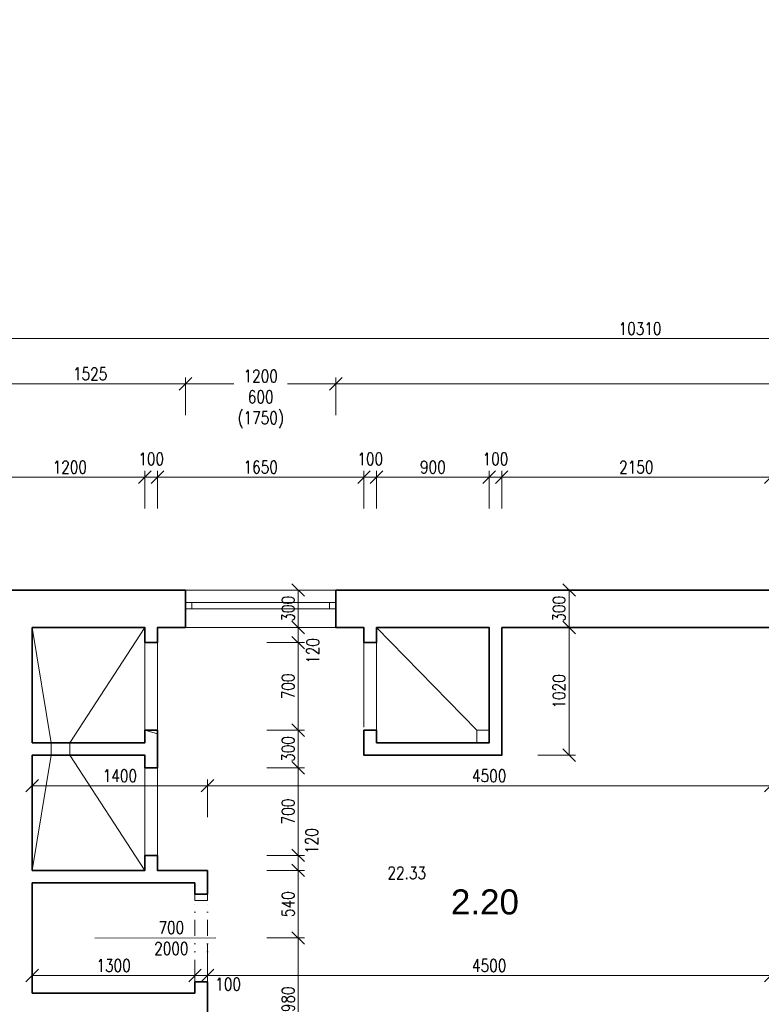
# Model space of a CAD drawing. Header units: millimetres. Extents: x -485339 to 350584, y -1189934 to 0.
# Tile 151 of 178: x 71945 to 77869, y -1079336 to -1071469. Entities that reach past the tile are written whole.
import ezdxf
from ezdxf.enums import TextEntityAlignment as Align

# ---------------------------------------------------------------- set-up
doc = ezdxf.new("R2010")
doc.units = ezdxf.units.MM
doc.header["$LTSCALE"] = 10
doc.linetypes.add('DĚLICÍ2', pattern=[15.875, 6.35, -3.175, 0, -3.175, 0, -3.175])
doc.layers.get('Defpoints').update_dxf_attribs({"color": 201})
for name, color, linetype, lineweight in [('St__otvory_dveře', 40, 'Continuous', 18), ('St_kóty', 132, 'Continuous', 18), ('St_otvory_okna', 40, 'Continuous', 18), ('St_plocha_místnosti', 250, 'Continuous', 18), ('St_popis_otvory', 40, 'Continuous', 18), ('St_čáry_obrys', 5, 'Continuous', 35), ('St_čáry_plné', 250, 'Continuous', 18)]:
    doc.layers.add(name, color=color, linetype=linetype, lineweight=lineweight)
doc.layers.add('St_plocha_místn', color=140, linetype='Continuous', lineweight=18, plot=False)
doc.styles.add('Andy', font='arial.ttf')
doc.styles.get("Standard").update_dxf_attribs({"font": 'simplex.shx', "width": 0.8})
doc.dimstyles.new('stavebníM50 vnitřní', dxfattribs={"dimtxt": 100, "dimasz": 100, "dimexe": 50, "dimexo": 100, "dimgap": 30, "dimtad": 1, "dimdec": 0, "dimtxsty": 'Standard', "dimblk": 'OBLIQUE', "dimcen": 2.5, "dimclrd": 256, "dimclre": 256, "dimclrt": 256, "dimadec": 0, "dimazin": 0, "dimtfac": 1, "dimtdec": 0, "dimtmove": 2, "dimatfit": 2, "dimldrblk": 'OBLIQUE', "dimfxl": 250, "dimfxlon": 1, "dimlwd": -1, "dimlwe": -1, "dimarcsym": 0})

# ---------------------------------------------------------------- blocks, each defined once
blk = doc.blocks.new('G$C09EC9A76')
at = {"layer": 'St_otvory_okna', "ltscale": 2}
for points in [[(1200, 50), (0, 50), (0, 0), (1200, 0)], [(0, 50), (50, 50), (50, 0), (0, 0)], [(1200, 50), (1150, 50), (1150, 0), (1200, 0)]]:
    blk.add_lwpolyline(points, close=True, dxfattribs=at)
blk = doc.blocks.new('_OBLIQUE')
at = {"color": 0, "linetype": 'ByBlock'}
blk.add_line((-0.5, -0.5), (0.5, 0.5), dxfattribs=at)
blk = doc.blocks.new('*D6094')
at = {"layer": 'Defpoints', "color": 0}
for p in [(73720.2, 0), (72570.2, -1094716.8), (73720.2, -1094716.8)]:
    blk.add_point(p, dxfattribs=at)
at = {"layer": 'St_kóty'}
for p, q in [((73720.2, -1094466.8), (73720.2, -1094766.8)), ((72570.2, -1094616.8), (72570.2, -1094666.8)), ((72570.2, -1094716.8), (73720.2, -1094716.8))]:
    blk.add_line(p, q, dxfattribs=at)
at = {"layer": 'St_kóty', "linetype": 'ByBlock', "xscale": 100, "yscale": 100, "zscale": 100, "rotation": 180}
blk.add_blockref('_OBLIQUE', (72570.2, -1094716.8), dxfattribs=at)
at = {"layer": 'St_kóty', "linetype": 'ByBlock', "xscale": 100, "yscale": 100, "zscale": 100}
blk.add_blockref('_OBLIQUE', (73720.2, -1094716.8), dxfattribs=at)
at = {"layer": 'St_kóty', "insert": (73145.2, -1094636.8), "char_height": 100, "attachment_point": 5}
blk.add_mtext('1150', dxfattribs=at)
blk = doc.blocks.new('*D6231')
at = {"layer": 'Defpoints', "color": 0}
for p in [(73270.3, -1074377.8), (71745.3, -1076025.7), (73270.3, -1076025.7)]:
    blk.add_point(p, dxfattribs=at)
at = {"layer": 'St_kóty'}
for p, q in [((71745.3, -1074627.8), (71745.3, -1074327.8)), ((73270.3, -1074627.8), (73270.3, -1074327.8)), ((71745.3, -1074377.8), (73270.3, -1074377.8))]:
    blk.add_line(p, q, dxfattribs=at)
at = {"layer": 'St_kóty', "linetype": 'ByBlock', "xscale": 100, "yscale": 100, "zscale": 100, "rotation": 180}
blk.add_blockref('_OBLIQUE', (71745.3, -1074377.8), dxfattribs=at)
at = {"layer": 'St_kóty', "linetype": 'ByBlock', "xscale": 100, "yscale": 100, "zscale": 100}
blk.add_blockref('_OBLIQUE', (73270.3, -1074377.8), dxfattribs=at)
at = {"layer": 'St_kóty', "insert": (72507.8, -1074297.8), "char_height": 100, "attachment_point": 5}
blk.add_mtext('1525', dxfattribs=at)
blk = doc.blocks.new('*D6232')
at = {"layer": 'Defpoints', "color": 0}
for p in [(74470.3, -1074377.8), (73270.3, -1076025.7), (74470.3, -1076025.7)]:
    blk.add_point(p, dxfattribs=at)
at = {"layer": 'St_kóty'}
for p, q in [((73270.3, -1074627.8), (73270.3, -1074327.8)), ((74470.3, -1074627.8), (74470.3, -1074327.8)), ((73270.3, -1074377.8), (73655.5, -1074377.8)), ((74470.3, -1074377.8), (74085, -1074377.8))]:
    blk.add_line(p, q, dxfattribs=at)
at = {"layer": 'St_kóty', "linetype": 'ByBlock', "xscale": 100, "yscale": 100, "zscale": 100, "rotation": 180}
blk.add_blockref('_OBLIQUE', (73270.3, -1074377.8), dxfattribs=at)
at = {"layer": 'St_kóty', "linetype": 'ByBlock', "xscale": 100, "yscale": 100, "zscale": 100}
blk.add_blockref('_OBLIQUE', (74470.3, -1074377.8), dxfattribs=at)
at = {"layer": 'St_kóty', "insert": (73870.3, -1074499.3), "char_height": 100, "attachment_point": 5}
blk.add_mtext('1200\\P600\\P(1750)', dxfattribs=at)
blk = doc.blocks.new('*D6233')
at = {"layer": 'Defpoints', "color": 0}
for p in [(82055.3, -1074377.8), (74470.3, -1076025.7), (82055.3, -1076025.7)]:
    blk.add_point(p, dxfattribs=at)
at = {"layer": 'St_kóty'}
for p, q in [((74470.3, -1074627.8), (74470.3, -1074327.8)), ((82055.3, -1074627.8), (82055.3, -1074327.8)), ((74470.3, -1074377.8), (82055.3, -1074377.8))]:
    blk.add_line(p, q, dxfattribs=at)
at = {"layer": 'St_kóty', "linetype": 'ByBlock', "xscale": 100, "yscale": 100, "zscale": 100, "rotation": 180}
blk.add_blockref('_OBLIQUE', (74470.3, -1074377.8), dxfattribs=at)
at = {"layer": 'St_kóty', "linetype": 'ByBlock', "xscale": 100, "yscale": 100, "zscale": 100}
blk.add_blockref('_OBLIQUE', (82055.3, -1074377.8), dxfattribs=at)
at = {"layer": 'St_kóty', "insert": (78262.8, -1074297.8), "char_height": 100, "attachment_point": 5}
blk.add_mtext('7585', dxfattribs=at)
blk = doc.blocks.new('*D6242')
at = {"layer": 'Defpoints', "color": 0}
for p in [(82055.3, -1074017.1), (71745.3, -1076025.7), (82055.3, -1076025.7)]:
    blk.add_point(p, dxfattribs=at)
at = {"layer": 'St_kóty'}
for p, q in [((71745.3, -1074267.1), (71745.3, -1073967.1)), ((82055.3, -1074267.1), (82055.3, -1073967.1)), ((71745.3, -1074017.1), (82055.3, -1074017.1))]:
    blk.add_line(p, q, dxfattribs=at)
at = {"layer": 'St_kóty', "linetype": 'ByBlock', "xscale": 100, "yscale": 100, "zscale": 100, "rotation": 180}
blk.add_blockref('_OBLIQUE', (71745.3, -1074017.1), dxfattribs=at)
at = {"layer": 'St_kóty', "linetype": 'ByBlock', "xscale": 100, "yscale": 100, "zscale": 100}
blk.add_blockref('_OBLIQUE', (82055.3, -1074017.1), dxfattribs=at)
at = {"layer": 'St_kóty', "insert": (76900.3, -1073937.1), "char_height": 100, "attachment_point": 5}
blk.add_mtext('10310', dxfattribs=at)
blk = doc.blocks.new('*D6245')
at = {"layer": 'Defpoints', "color": 0}
for p in [(72945.3, -1075123.6), (71745.3, -1076025.7), (72945.3, -1076325.7)]:
    blk.add_point(p, dxfattribs=at)
at = {"layer": 'St_kóty'}
for p, q in [((71745.3, -1075373.6), (71745.3, -1075073.6)), ((71745.3, -1075123.6), (72945.3, -1075123.6)), ((72945.3, -1075373.6), (72945.3, -1075073.6))]:
    blk.add_line(p, q, dxfattribs=at)
at = {"layer": 'St_kóty', "linetype": 'ByBlock', "xscale": 100, "yscale": 100, "zscale": 100, "rotation": 180}
blk.add_blockref('_OBLIQUE', (71745.3, -1075123.6), dxfattribs=at)
at = {"layer": 'St_kóty', "linetype": 'ByBlock', "xscale": 100, "yscale": 100, "zscale": 100}
blk.add_blockref('_OBLIQUE', (72945.3, -1075123.6), dxfattribs=at)
at = {"layer": 'St_kóty', "insert": (72345.3, -1075043.6), "char_height": 100, "attachment_point": 5}
blk.add_mtext('1200', dxfattribs=at)
blk = doc.blocks.new('*D6246')
at = {"layer": 'Defpoints', "color": 0}
for p in [(73045.3, -1075123.6), (72945.3, -1076325.7), (73045.3, -1076325.7)]:
    blk.add_point(p, dxfattribs=at)
at = {"layer": 'St_kóty'}
for p, q in [((72945.3, -1075373.6), (72945.3, -1075073.6)), ((72945.3, -1075123.6), (73045.3, -1075123.6)), ((73045.3, -1075373.6), (73045.3, -1075073.6))]:
    blk.add_line(p, q, dxfattribs=at)
at = {"layer": 'St_kóty', "linetype": 'ByBlock', "xscale": 100, "yscale": 100, "zscale": 100, "rotation": 180}
blk.add_blockref('_OBLIQUE', (72945.3, -1075123.6), dxfattribs=at)
at = {"layer": 'St_kóty', "linetype": 'ByBlock', "xscale": 100, "yscale": 100, "zscale": 100}
blk.add_blockref('_OBLIQUE', (73045.3, -1075123.6), dxfattribs=at)
at = {"layer": 'St_kóty', "insert": (72995.3, -1074978.6), "char_height": 100, "attachment_point": 5}
blk.add_mtext('100', dxfattribs=at)
blk = doc.blocks.new('*D6247')
at = {"layer": 'Defpoints', "color": 0}
for p in [(74695.3, -1075123.6), (73045.3, -1076325.7), (74695.3, -1076325.7)]:
    blk.add_point(p, dxfattribs=at)
at = {"layer": 'St_kóty'}
for p, q in [((73045.3, -1075373.6), (73045.3, -1075073.6)), ((73045.3, -1075123.6), (74695.3, -1075123.6)), ((74695.3, -1075373.6), (74695.3, -1075073.6))]:
    blk.add_line(p, q, dxfattribs=at)
at = {"layer": 'St_kóty', "linetype": 'ByBlock', "xscale": 100, "yscale": 100, "zscale": 100, "rotation": 180}
blk.add_blockref('_OBLIQUE', (73045.3, -1075123.6), dxfattribs=at)
at = {"layer": 'St_kóty', "linetype": 'ByBlock', "xscale": 100, "yscale": 100, "zscale": 100}
blk.add_blockref('_OBLIQUE', (74695.3, -1075123.6), dxfattribs=at)
at = {"layer": 'St_kóty', "insert": (73870.3, -1075043.6), "char_height": 100, "attachment_point": 5}
blk.add_mtext('1650', dxfattribs=at)
blk = doc.blocks.new('*D6248')
at = {"layer": 'Defpoints', "color": 0}
for p in [(74795.3, -1075123.6), (74695.3, -1076325.7), (74795.3, -1076325.7)]:
    blk.add_point(p, dxfattribs=at)
at = {"layer": 'St_kóty'}
for p, q in [((74695.3, -1075373.6), (74695.3, -1075073.6)), ((74695.3, -1075123.6), (74795.3, -1075123.6)), ((74795.3, -1075373.6), (74795.3, -1075073.6))]:
    blk.add_line(p, q, dxfattribs=at)
at = {"layer": 'St_kóty', "linetype": 'ByBlock', "xscale": 100, "yscale": 100, "zscale": 100, "rotation": 180}
blk.add_blockref('_OBLIQUE', (74695.3, -1075123.6), dxfattribs=at)
at = {"layer": 'St_kóty', "linetype": 'ByBlock', "xscale": 100, "yscale": 100, "zscale": 100}
blk.add_blockref('_OBLIQUE', (74795.3, -1075123.6), dxfattribs=at)
at = {"layer": 'St_kóty', "insert": (74745.3, -1074978.6), "char_height": 100, "attachment_point": 5}
blk.add_mtext('100', dxfattribs=at)
blk = doc.blocks.new('*D6249')
at = {"layer": 'Defpoints', "color": 0}
for p in [(75695.3, -1075123.6), (74795.3, -1076325.7), (75695.3, -1076325.7)]:
    blk.add_point(p, dxfattribs=at)
at = {"layer": 'St_kóty'}
for p, q in [((74795.3, -1075373.6), (74795.3, -1075073.6)), ((74795.3, -1075123.6), (75695.3, -1075123.6)), ((75695.3, -1075373.6), (75695.3, -1075073.6))]:
    blk.add_line(p, q, dxfattribs=at)
at = {"layer": 'St_kóty', "linetype": 'ByBlock', "xscale": 100, "yscale": 100, "zscale": 100, "rotation": 180}
blk.add_blockref('_OBLIQUE', (74795.3, -1075123.6), dxfattribs=at)
at = {"layer": 'St_kóty', "linetype": 'ByBlock', "xscale": 100, "yscale": 100, "zscale": 100}
blk.add_blockref('_OBLIQUE', (75695.3, -1075123.6), dxfattribs=at)
at = {"layer": 'St_kóty', "insert": (75245.3, -1075043.6), "char_height": 100, "attachment_point": 5}
blk.add_mtext('900', dxfattribs=at)
blk = doc.blocks.new('*D6250')
at = {"layer": 'Defpoints', "color": 0}
for p in [(75795.3, -1075123.6), (75695.3, -1076325.7), (75795.3, -1076325.7)]:
    blk.add_point(p, dxfattribs=at)
at = {"layer": 'St_kóty'}
for p, q in [((75695.3, -1075373.6), (75695.3, -1075073.6)), ((75695.3, -1075123.6), (75795.3, -1075123.6)), ((75795.3, -1075373.6), (75795.3, -1075073.6))]:
    blk.add_line(p, q, dxfattribs=at)
at = {"layer": 'St_kóty', "linetype": 'ByBlock', "xscale": 100, "yscale": 100, "zscale": 100, "rotation": 180}
blk.add_blockref('_OBLIQUE', (75695.3, -1075123.6), dxfattribs=at)
at = {"layer": 'St_kóty', "linetype": 'ByBlock', "xscale": 100, "yscale": 100, "zscale": 100}
blk.add_blockref('_OBLIQUE', (75795.3, -1075123.6), dxfattribs=at)
at = {"layer": 'St_kóty', "insert": (75745.3, -1074978.6), "char_height": 100, "attachment_point": 5}
blk.add_mtext('100', dxfattribs=at)
blk = doc.blocks.new('*D6251')
at = {"layer": 'Defpoints', "color": 0}
for p in [(77945.3, -1075123.6), (75795.3, -1076325.7), (77945.3, -1076325.7)]:
    blk.add_point(p, dxfattribs=at)
at = {"layer": 'St_kóty'}
for p, q in [((75795.3, -1075373.6), (75795.3, -1075073.6)), ((75795.3, -1075123.6), (77945.3, -1075123.6)), ((77945.3, -1075373.6), (77945.3, -1075073.6))]:
    blk.add_line(p, q, dxfattribs=at)
at = {"layer": 'St_kóty', "linetype": 'ByBlock', "xscale": 100, "yscale": 100, "zscale": 100, "rotation": 180}
blk.add_blockref('_OBLIQUE', (75795.3, -1075123.6), dxfattribs=at)
at = {"layer": 'St_kóty', "linetype": 'ByBlock', "xscale": 100, "yscale": 100, "zscale": 100}
blk.add_blockref('_OBLIQUE', (77945.3, -1075123.6), dxfattribs=at)
at = {"layer": 'St_kóty', "insert": (76870.3, -1075043.6), "char_height": 100, "attachment_point": 5}
blk.add_mtext('2150', dxfattribs=at)
blk = doc.blocks.new('*D6255')
at = {"layer": 'Defpoints', "color": 0}
for p in [(73345.3, -1079105.6), (72045.3, -1079245.7), (73345.3, -1079245.7)]:
    blk.add_point(p, dxfattribs=at)
at = {"layer": 'St_kóty'}
for p, q in [((72045.3, -1079145.7), (72045.3, -1079055.6)), ((73345.3, -1079145.7), (73345.3, -1079055.6)), ((72045.3, -1079105.6), (73345.3, -1079105.6))]:
    blk.add_line(p, q, dxfattribs=at)
at = {"layer": 'St_kóty', "linetype": 'ByBlock', "xscale": 100, "yscale": 100, "zscale": 100, "rotation": 180}
blk.add_blockref('_OBLIQUE', (72045.3, -1079105.6), dxfattribs=at)
at = {"layer": 'St_kóty', "linetype": 'ByBlock', "xscale": 100, "yscale": 100, "zscale": 100}
blk.add_blockref('_OBLIQUE', (73345.3, -1079105.6), dxfattribs=at)
at = {"layer": 'St_kóty', "insert": (72695.3, -1079025.6), "char_height": 100, "attachment_point": 5}
blk.add_mtext('1300', dxfattribs=at)
blk = doc.blocks.new('*D6256')
at = {"layer": 'Defpoints', "color": 0}
for p in [(73445.3, -1078265.7), (73445.3, -1079105.6), (73345.3, -1079245.7)]:
    blk.add_point(p, dxfattribs=at)
at = {"layer": 'St_kóty'}
for p, q in [((73445.3, -1078855.6), (73445.3, -1079155.6)), ((73345.3, -1079145.7), (73345.3, -1079055.6)), ((73345.3, -1079105.6), (73445.3, -1079105.6))]:
    blk.add_line(p, q, dxfattribs=at)
at = {"layer": 'St_kóty', "linetype": 'ByBlock', "xscale": 100, "yscale": 100, "zscale": 100, "rotation": 180}
blk.add_blockref('_OBLIQUE', (73345.3, -1079105.6), dxfattribs=at)
at = {"layer": 'St_kóty', "linetype": 'ByBlock', "xscale": 100, "yscale": 100, "zscale": 100}
blk.add_blockref('_OBLIQUE', (73445.3, -1079105.6), dxfattribs=at)
at = {"layer": 'St_kóty', "insert": (73609.9, -1079175), "char_height": 100, "attachment_point": 5}
blk.add_mtext('100', dxfattribs=at)
blk = doc.blocks.new('*D6257')
at = {"layer": 'Defpoints', "color": 0}
for p in [(73445.3, -1078265.7), (77945.3, -1079105.6), (77945.3, -1079325.7)]:
    blk.add_point(p, dxfattribs=at)
at = {"layer": 'St_kóty'}
for p, q in [((73445.3, -1078855.6), (73445.3, -1079155.6)), ((77945.3, -1079225.7), (77945.3, -1079055.6)), ((73445.3, -1079105.6), (77945.3, -1079105.6))]:
    blk.add_line(p, q, dxfattribs=at)
at = {"layer": 'St_kóty', "linetype": 'ByBlock', "xscale": 100, "yscale": 100, "zscale": 100, "rotation": 180}
blk.add_blockref('_OBLIQUE', (73445.3, -1079105.6), dxfattribs=at)
at = {"layer": 'St_kóty', "linetype": 'ByBlock', "xscale": 100, "yscale": 100, "zscale": 100}
blk.add_blockref('_OBLIQUE', (77945.3, -1079105.6), dxfattribs=at)
at = {"layer": 'St_kóty', "insert": (75695.3, -1079025.6), "char_height": 100, "attachment_point": 5}
blk.add_mtext('4500', dxfattribs=at)
blk = doc.blocks.new('*D6262')
at = {"layer": 'Defpoints', "color": 0}
for p in [(73511.3, -1078805.7), (74168.9, -1078805.7), (73534.2, -1079785.7)]:
    blk.add_point(p, dxfattribs=at)
at = {"layer": 'St_kóty'}
for p, q in [((73918.9, -1078805.7), (74218.9, -1078805.7)), ((74168.9, -1079785.7), (74168.9, -1078805.7)), ((73918.9, -1079785.7), (74218.9, -1079785.7))]:
    blk.add_line(p, q, dxfattribs=at)
at = {"layer": 'St_kóty', "linetype": 'ByBlock', "xscale": 100, "yscale": 100, "zscale": 100}
for p, rotation in [((74168.9, -1078805.7), 90), ((74168.9, -1079785.7), 270)]:
    blk.add_blockref('_OBLIQUE', p, dxfattribs=dict(at, rotation=rotation))
at = {"layer": 'St_kóty', "insert": (74088.9, -1079295.7), "char_height": 100, "attachment_point": 5, "rotation": 90}
blk.add_mtext('980', dxfattribs=at)
blk = doc.blocks.new('*D6263')
at = {"layer": 'Defpoints', "color": 0}
for p in [(73445.3, -1078265.7), (74168.9, -1078265.7), (73511.3, -1078805.7)]:
    blk.add_point(p, dxfattribs=at)
at = {"layer": 'St_kóty'}
for p, q in [((73918.9, -1078265.7), (74218.9, -1078265.7)), ((74168.9, -1078805.7), (74168.9, -1078265.7)), ((73918.9, -1078805.7), (74218.9, -1078805.7))]:
    blk.add_line(p, q, dxfattribs=at)
at = {"layer": 'St_kóty', "linetype": 'ByBlock', "xscale": 100, "yscale": 100, "zscale": 100}
for p, rotation in [((74168.9, -1078265.7), 90), ((74168.9, -1078805.7), 270)]:
    blk.add_blockref('_OBLIQUE', p, dxfattribs=dict(at, rotation=rotation))
at = {"layer": 'St_kóty', "insert": (74088.9, -1078535.7), "char_height": 100, "attachment_point": 5, "rotation": 90}
blk.add_mtext('540', dxfattribs=at)
blk = doc.blocks.new('*D6264')
at = {"layer": 'Defpoints', "color": 0}
for p in [(73045.3, -1078145.7), (74168.9, -1078145.7), (73445.3, -1078265.7)]:
    blk.add_point(p, dxfattribs=at)
at = {"layer": 'St_kóty'}
for p, q in [((73918.9, -1078145.7), (74218.9, -1078145.7)), ((74168.9, -1078265.7), (74168.9, -1078145.7)), ((73918.9, -1078265.7), (74218.9, -1078265.7))]:
    blk.add_line(p, q, dxfattribs=at)
at = {"layer": 'St_kóty', "linetype": 'ByBlock', "xscale": 100, "yscale": 100, "zscale": 100}
for p, rotation in [((74168.9, -1078145.7), 90), ((74168.9, -1078265.7), 270)]:
    blk.add_blockref('_OBLIQUE', p, dxfattribs=dict(at, rotation=rotation))
at = {"layer": 'St_kóty', "insert": (74278.3, -1078030.9), "char_height": 100, "attachment_point": 5, "rotation": 90}
blk.add_mtext('120', dxfattribs=at)
blk = doc.blocks.new('*D6265')
at = {"layer": 'Defpoints', "color": 0}
for p in [(73045.3, -1077445.7), (74168.9, -1077445.7), (73045.3, -1078145.7)]:
    blk.add_point(p, dxfattribs=at)
at = {"layer": 'St_kóty'}
for p, q in [((73918.9, -1077445.7), (74218.9, -1077445.7)), ((74168.9, -1078145.7), (74168.9, -1077445.7)), ((73918.9, -1078145.7), (74218.9, -1078145.7))]:
    blk.add_line(p, q, dxfattribs=at)
at = {"layer": 'St_kóty', "linetype": 'ByBlock', "xscale": 100, "yscale": 100, "zscale": 100}
for p, rotation in [((74168.9, -1077445.7), 90), ((74168.9, -1078145.7), 270)]:
    blk.add_blockref('_OBLIQUE', p, dxfattribs=dict(at, rotation=rotation))
at = {"layer": 'St_kóty', "insert": (74088.9, -1077795.7), "char_height": 100, "attachment_point": 5, "rotation": 90}
blk.add_mtext('700', dxfattribs=at)
blk = doc.blocks.new('*D6266')
at = {"layer": 'Defpoints', "color": 0}
for p in [(73045.3, -1077145.7), (74168.9, -1077145.7), (73045.3, -1077445.7)]:
    blk.add_point(p, dxfattribs=at)
at = {"layer": 'St_kóty'}
for p, q in [((73918.9, -1077145.7), (74218.9, -1077145.7)), ((74168.9, -1077445.7), (74168.9, -1077145.7)), ((73918.9, -1077445.7), (74218.9, -1077445.7))]:
    blk.add_line(p, q, dxfattribs=at)
at = {"layer": 'St_kóty', "linetype": 'ByBlock', "xscale": 100, "yscale": 100, "zscale": 100}
for p, rotation in [((74168.9, -1077145.7), 90), ((74168.9, -1077445.7), 270)]:
    blk.add_blockref('_OBLIQUE', p, dxfattribs=dict(at, rotation=rotation))
at = {"layer": 'St_kóty', "insert": (74088.9, -1077295.7), "char_height": 100, "attachment_point": 5, "rotation": 90}
blk.add_mtext('300', dxfattribs=at)
blk = doc.blocks.new('*D6267')
at = {"layer": 'Defpoints', "color": 0}
for p in [(73045.3, -1076445.7), (74168.9, -1076445.7), (73045.3, -1077145.7)]:
    blk.add_point(p, dxfattribs=at)
at = {"layer": 'St_kóty'}
for p, q in [((73918.9, -1076445.7), (74218.9, -1076445.7)), ((74168.9, -1077145.7), (74168.9, -1076445.7)), ((73918.9, -1077145.7), (74218.9, -1077145.7))]:
    blk.add_line(p, q, dxfattribs=at)
at = {"layer": 'St_kóty', "linetype": 'ByBlock', "xscale": 100, "yscale": 100, "zscale": 100}
for p, rotation in [((74168.9, -1076445.7), 90), ((74168.9, -1077145.7), 270)]:
    blk.add_blockref('_OBLIQUE', p, dxfattribs=dict(at, rotation=rotation))
at = {"layer": 'St_kóty', "insert": (74088.9, -1076795.7), "char_height": 100, "attachment_point": 5, "rotation": 90}
blk.add_mtext('700', dxfattribs=at)
blk = doc.blocks.new('*D6268')
at = {"layer": 'Defpoints', "color": 0}
for p in [(73045.3, -1076325.7), (74168.9, -1076325.7), (73045.3, -1076445.7)]:
    blk.add_point(p, dxfattribs=at)
at = {"layer": 'St_kóty'}
for p, q in [((73918.9, -1076325.7), (74218.9, -1076325.7)), ((74168.9, -1076445.7), (74168.9, -1076325.7)), ((73918.9, -1076445.7), (74218.9, -1076445.7))]:
    blk.add_line(p, q, dxfattribs=at)
at = {"layer": 'St_kóty', "linetype": 'ByBlock', "xscale": 100, "yscale": 100, "zscale": 100}
for p, rotation in [((74168.9, -1076325.7), 90), ((74168.9, -1076445.7), 270)]:
    blk.add_blockref('_OBLIQUE', p, dxfattribs=dict(at, rotation=rotation))
at = {"layer": 'St_kóty', "insert": (74286.9, -1076512.4), "char_height": 100, "attachment_point": 5, "rotation": 90}
blk.add_mtext('120', dxfattribs=at)
blk = doc.blocks.new('*D6269')
at = {"layer": 'Defpoints', "color": 0}
for p in [(73270.3, -1076025.7), (74168.9, -1076025.7), (73045.3, -1076325.7)]:
    blk.add_point(p, dxfattribs=at)
at = {"layer": 'St_kóty'}
for p, q in [((73918.9, -1076025.7), (74218.9, -1076025.7)), ((74168.9, -1076325.7), (74168.9, -1076025.7)), ((73918.9, -1076325.7), (74218.9, -1076325.7))]:
    blk.add_line(p, q, dxfattribs=at)
at = {"layer": 'St_kóty', "linetype": 'ByBlock', "xscale": 100, "yscale": 100, "zscale": 100}
for p, rotation in [((74168.9, -1076025.7), 90), ((74168.9, -1076325.7), 270)]:
    blk.add_blockref('_OBLIQUE', p, dxfattribs=dict(at, rotation=rotation))
at = {"layer": 'St_kóty', "insert": (74088.9, -1076175.7), "char_height": 100, "attachment_point": 5, "rotation": 90}
blk.add_mtext('300', dxfattribs=at)
blk = doc.blocks.new('*D6270')
at = {"layer": 'Defpoints', "color": 0}
for p in [(75795.3, -1076325.7), (76333.4, -1076325.7), (75795.3, -1077345.7)]:
    blk.add_point(p, dxfattribs=at)
at = {"layer": 'St_kóty'}
for p, q in [((76083.4, -1076325.7), (76383.4, -1076325.7)), ((76333.4, -1077345.7), (76333.4, -1076325.7)), ((76083.4, -1077345.7), (76383.4, -1077345.7))]:
    blk.add_line(p, q, dxfattribs=at)
at = {"layer": 'St_kóty', "linetype": 'ByBlock', "xscale": 100, "yscale": 100, "zscale": 100}
for p, rotation in [((76333.4, -1076325.7), 90), ((76333.4, -1077345.7), 270)]:
    blk.add_blockref('_OBLIQUE', p, dxfattribs=dict(at, rotation=rotation))
at = {"layer": 'St_kóty', "insert": (76253.4, -1076835.7), "char_height": 100, "attachment_point": 5, "rotation": 90}
blk.add_mtext('1020', dxfattribs=at)
blk = doc.blocks.new('*D6271')
at = {"layer": 'Defpoints', "color": 0}
for p in [(76333.4, -1076025.7), (76333.4, -1076025.7), (75795.3, -1076325.7)]:
    blk.add_point(p, dxfattribs=at)
at = {"layer": 'St_kóty'}
for p, q in [((76333.4, -1076325.7), (76333.4, -1076025.7)), ((76433.4, -1076025.7), (76383.4, -1076025.7)), ((76083.4, -1076325.7), (76383.4, -1076325.7))]:
    blk.add_line(p, q, dxfattribs=at)
at = {"layer": 'St_kóty', "linetype": 'ByBlock', "xscale": 100, "yscale": 100, "zscale": 100}
for p, rotation in [((76333.4, -1076025.7), 90), ((76333.4, -1076325.7), 270)]:
    blk.add_blockref('_OBLIQUE', p, dxfattribs=dict(at, rotation=rotation))
at = {"layer": 'St_kóty', "insert": (76253.4, -1076175.7), "char_height": 100, "attachment_point": 5, "rotation": 90}
blk.add_mtext('300', dxfattribs=at)
blk = doc.blocks.new('*D6276')
at = {"layer": 'Defpoints', "color": 0}
for p in [(73445.3, -1077589.3), (72045.3, -1078265.7), (73445.3, -1078265.7)]:
    blk.add_point(p, dxfattribs=at)
at = {"layer": 'St_kóty'}
for p, q in [((72045.3, -1077839.3), (72045.3, -1077539.3)), ((73445.3, -1077839.3), (73445.3, -1077539.3)), ((72045.3, -1077589.3), (73445.3, -1077589.3))]:
    blk.add_line(p, q, dxfattribs=at)
at = {"layer": 'St_kóty', "linetype": 'ByBlock', "xscale": 100, "yscale": 100, "zscale": 100, "rotation": 180}
blk.add_blockref('_OBLIQUE', (72045.3, -1077589.3), dxfattribs=at)
at = {"layer": 'St_kóty', "linetype": 'ByBlock', "xscale": 100, "yscale": 100, "zscale": 100}
blk.add_blockref('_OBLIQUE', (73445.3, -1077589.3), dxfattribs=at)
at = {"layer": 'St_kóty', "insert": (72745.3, -1077509.3), "char_height": 100, "attachment_point": 5}
blk.add_mtext('1400', dxfattribs=at)
blk = doc.blocks.new('*D6277')
at = {"layer": 'Defpoints', "color": 0}
for p in [(77945.3, -1076325.7), (77945.3, -1077589.3), (73445.3, -1078265.7)]:
    blk.add_point(p, dxfattribs=at)
at = {"layer": 'St_kóty'}
for p, q in [((77945.3, -1077339.3), (77945.3, -1077639.3)), ((73445.3, -1077839.3), (73445.3, -1077539.3)), ((73445.3, -1077589.3), (77945.3, -1077589.3))]:
    blk.add_line(p, q, dxfattribs=at)
at = {"layer": 'St_kóty', "linetype": 'ByBlock', "xscale": 100, "yscale": 100, "zscale": 100, "rotation": 180}
blk.add_blockref('_OBLIQUE', (73445.3, -1077589.3), dxfattribs=at)
at = {"layer": 'St_kóty', "linetype": 'ByBlock', "xscale": 100, "yscale": 100, "zscale": 100}
blk.add_blockref('_OBLIQUE', (77945.3, -1077589.3), dxfattribs=at)
at = {"layer": 'St_kóty', "insert": (75695.3, -1077509.3), "char_height": 100, "attachment_point": 5}
blk.add_mtext('4500', dxfattribs=at)

msp = doc.modelspace()

# ---------------------------------------------------------------- linework, layer by layer
at = {"layer": 'St__otvory_dveře', "ltscale": 2}
for points in [[(73344.4, -1078456.7), (73344.4, -1078506.7), (73444.4, -1078506.7), (73444.4, -1078456.7)], [(73345.3, -1079106.6), (73345.3, -1079156.6), (73445.3, -1079156.6), (73445.3, -1079106.6)]]:
    msp.add_lwpolyline(points, close=True, dxfattribs=at)
at = {"layer": 'St__otvory_dveře', "linetype": 'DĚLICÍ2', "ltscale": 2}
for points in [[(73345.3, -1079106.6), (73344.4, -1078506.7)], [(73445.3, -1079106.6), (73444.4, -1078506.7)]]:
    msp.add_lwpolyline(points, dxfattribs=at)
at = {"layer": 'St_plocha_místn'}
msp.add_lwpolyline([(73444.4, -1079436.7), (73445.3, -1079156.7), (73345.3, -1079156.7), (73345.3, -1079245.7), (72045.3, -1079245.7), (72045.3, -1078365.7), (73345.3, -1078365.7), (73345.3, -1078456.7), (73444.4, -1078456.7), (73445.3, -1078265.7), (73045.3, -1078265.7), (73045.3, -1078145.7), (72945.3, -1078145.7), (72945.3, -1078265.7), (72045.3, -1078265.7), (72045.3, -1077345.7), (72945.3, -1077345.7), (72945.3, -1077445.7), (73045.3, -1077445.7), (73045.3, -1077175.2), (72945.3, -1077145.7), (72945.3, -1077245.7), (72045.3, -1077245.7), (72045.3, -1076325.7), (72945.3, -1076325.7), (72945.3, -1076445.7), (73045.3, -1076445.7), (73045.3, -1076325.7), (74695.3, -1076325.7), (74695.3, -1076445.7), (74795.3, -1076445.7), (74795.3, -1076325.7), (75695.3, -1076325.7), (75695.3, -1077245.7), (74795.3, -1077245.7), (74795.3, -1077145.7), (74695.3, -1077145.7), (74695.3, -1077345.7), (75795.3, -1077345.7), (75795.3, -1076325.7), (77945.3, -1076325.7)], dxfattribs=at)
at = {"layer": 'St_popis_otvory'}
msp.add_lwpolyline([(72545.1, -1078806), (73511.3, -1078805.7)], dxfattribs=at)
at = {"layer": 'St_čáry_obrys', "ltscale": 2}
for points in [[(73270.3, -1076025.7), (71745.3, -1076025.7)], [(73270.3, -1076325.7), (73270.3, -1076025.7)], [(82055.3, -1076025.7), (74470.3, -1076025.7)], [(74470.3, -1076325.7), (74470.3, -1076025.7)], [(77945.3, -1076325.7), (75795.3, -1076325.7)], [(75795.3, -1077345.7), (75795.3, -1076325.7)], [(73445.3, -1078456.7), (73445.3, -1078265.7)], [(72045.3, -1079245.7), (72045.3, -1078365.7)], [(73345.3, -1078365.7), (72045.3, -1078365.7)], [(73345.3, -1078456.7), (73345.3, -1078365.7)], [(73345.3, -1079245.7), (73345.3, -1079156.7)], [(73445.3, -1079436.7), (73445.3, -1079156.7)], [(72045.3, -1079245.7), (73345.3, -1079245.7)]]:
    msp.add_lwpolyline(points, dxfattribs=at)
at = {"layer": 'St_čáry_obrys'}
for points in [[(73270.3, -1076325.7), (73045.3, -1076325.7), (73045.3, -1076445.7), (72945.3, -1076445.7), (72945.3, -1076325.7), (72045.3, -1076325.7), (72045.3, -1077245.7), (72945.3, -1077245.7), (72945.3, -1077145.7), (73045.3, -1077145.7), (73045.3, -1077445.7), (72945.3, -1077445.7), (72945.3, -1077345.7), (72045.3, -1077345.7), (72045.3, -1078265.7), (72945.3, -1078265.7), (72945.3, -1078145.7), (73045.3, -1078145.7), (73045.3, -1078265.7), (73445.3, -1078265.7)], [(75795.3, -1076350.7), (75795.3, -1077345.7), (74695.3, -1077345.7), (74695.3, -1077145.7), (74795.3, -1077145.7), (74795.3, -1077245.7), (75695.3, -1077245.7), (75695.3, -1076325.7), (74795.3, -1076325.7), (74795.3, -1076445.7), (74695.3, -1076445.7), (74695.3, -1076325.7), (74470.3, -1076325.7)], [(73345.3, -1078456.7), (73445.3, -1078456.7)], [(73345.3, -1079156.7), (73445.3, -1079156.7)]]:
    msp.add_lwpolyline(points, dxfattribs=at)
at = {"layer": 'St_čáry_plné'}
for p, q in [((73270.3, -1076025.7), (74470.3, -1076025.7)), ((73270.3, -1076325.7), (74470.3, -1076325.7))]:
    msp.add_line(p, q, dxfattribs=at)
for points in [[(72195.3, -1077245.7), (72045.3, -1076325.7)], [(72345.3, -1077245.7), (72945.3, -1076325.7)], [(75595.3, -1077145.7), (74795.3, -1076325.7)], [(72945.3, -1076445.7), (72945.3, -1077145.7)], [(73045.3, -1076445.7), (73045.3, -1077145.7)], [(74695.3, -1076445.7), (74695.3, -1077120.7)], [(74795.3, -1077145.7), (74795.3, -1076445.7)], [(72195.3, -1077245.7), (72195.3, -1077345.7)], [(72345.3, -1077245.7), (72345.3, -1077345.7)], [(72045.3, -1078265.7), (72195.3, -1077345.7)], [(72945.3, -1078265.7), (72345.3, -1077345.7)], [(72945.3, -1077445.7), (72945.3, -1078145.7)], [(73045.3, -1077445.7), (73045.3, -1078145.7)]]:
    msp.add_lwpolyline(points, dxfattribs=at)
msp.add_lwpolyline([(75595.3, -1077245.7), (75695.3, -1077245.7), (75695.3, -1077145.7), (75595.3, -1077145.7)], close=True, dxfattribs=at)

# ---------------------------------------------------------------- block references
at = {"layer": 'St_otvory_okna', "ltscale": 2, "xscale": -1, "rotation": 180}
msp.add_blockref('G$C09EC9A76', (73270.3, -1076125.7), dxfattribs=at)

# ---------------------------------------------------------------- texts
at = {"layer": 'St_plocha_místn', "width": 0.8}
msp.add_text('22.33', height=100, dxfattribs=at).set_placement((75036.5, -1078286), align=Align.MIDDLE_CENTER)
at = {"layer": 'St_plocha_místnosti', "ltscale": 2, "style": 'Andy'}
msp.add_text('2.20', height=200, dxfattribs=at).set_placement((75389.3, -1078617.5))
at = {"layer": 'St_popis_otvory', "insert": (73156.3, -1078806.2), "char_height": 100, "width": 1342.526, "attachment_point": 5, "rotation": 0.07697}
msp.add_mtext('700\\P2000', dxfattribs=at)

# ---------------------------------------------------------------- dimensions: what is measured, and where the dimension line sits
at = {"layer": 'St_kóty'}
for base, p1, p2, picture, middle in [((73720.2, -1094716.8), (72570.2, -1094716.8), (73720.2, 0), '*D6094', (73145.2, -1094636.8)), ((82055.3, -1074017.1), (71745.3, -1076025.7), (82055.3, -1076025.7), '*D6242', (76900.3, -1073937.1)), ((73270.3, -1074377.8), (71745.3, -1076025.7), (73270.3, -1076025.7), '*D6231', (72507.8, -1074297.8)), ((82055.3, -1074377.8), (74470.3, -1076025.7), (82055.3, -1076025.7), '*D6233', (78262.8, -1074297.8)), ((73045.3, -1075123.6), (72945.3, -1076325.7), (73045.3, -1076325.7), '*D6246', (72995.3, -1074978.6)), ((74795.3, -1075123.6), (74695.3, -1076325.7), (74795.3, -1076325.7), '*D6248', (74745.3, -1074978.6)), ((75795.3, -1075123.6), (75695.3, -1076325.7), (75795.3, -1076325.7), '*D6250', (75745.3, -1074978.6)), ((72945.3, -1075123.6), (71745.3, -1076025.7), (72945.3, -1076325.7), '*D6245', (72345.3, -1075043.6)), ((74695.3, -1075123.6), (73045.3, -1076325.7), (74695.3, -1076325.7), '*D6247', (73870.3, -1075043.6)), ((75695.3, -1075123.6), (74795.3, -1076325.7), (75695.3, -1076325.7), '*D6249', (75245.3, -1075043.6)), ((77945.3, -1075123.6), (75795.3, -1076325.7), (77945.3, -1076325.7), '*D6251', (76870.3, -1075043.6)), ((77945.3, -1077589.3), (73445.3, -1078265.7), (77945.3, -1076325.7), '*D6277', (75695.3, -1077509.3)), ((73445.3, -1077589.3), (72045.3, -1078265.7), (73445.3, -1078265.7), '*D6276', (72745.3, -1077509.3)), ((77945.3, -1079105.6), (73445.3, -1078265.7), (77945.3, -1079325.7), '*D6257', (75695.3, -1079025.6)), ((73345.3, -1079105.6), (72045.3, -1079245.7), (73345.3, -1079245.7), '*D6255', (72695.3, -1079025.6))]:
    dim = msp.add_linear_dim(base=base, p1=p1, p2=p2, dimstyle='stavebníM50 vnitřní', dxfattribs=at)
    dim.commit()
    dim.dimension.update_dxf_attribs({"geometry": picture, "text_midpoint": middle})
dim = msp.add_linear_dim(base=(74470.3, -1074377.8), p1=(73270.3, -1076025.7), p2=(74470.3, -1076025.7), text='<>\\P600\\P(1750)', dimstyle='stavebníM50 vnitřní', override={"dimtxsty": 'Standard'}, dxfattribs=at)
dim.commit()
dim.dimension.update_dxf_attribs({"geometry": '*D6232', "text_midpoint": (73870.3, -1074499.3), "dimtype": 160})
for base, p1, p2, picture, middle in [((74168.9, -1076025.7), (73045.3, -1076325.7), (73270.3, -1076025.7), '*D6269', (74088.9, -1076175.7)), ((76333.4, -1076025.7), (75795.3, -1076325.7), (76333.4, -1076025.7), '*D6271', (76253.4, -1076175.7)), ((76333.4, -1076325.7), (75795.3, -1077345.7), (75795.3, -1076325.7), '*D6270', (76253.4, -1076835.7)), ((74168.9, -1076445.7), (73045.3, -1077145.7), (73045.3, -1076445.7), '*D6267', (74088.9, -1076795.7)), ((74168.9, -1077145.7), (73045.3, -1077445.7), (73045.3, -1077145.7), '*D6266', (74088.9, -1077295.7)), ((74168.9, -1077445.7), (73045.3, -1078145.7), (73045.3, -1077445.7), '*D6265', (74088.9, -1077795.7)), ((74168.9, -1078265.7), (73511.3, -1078805.7), (73445.3, -1078265.7), '*D6263', (74088.9, -1078535.7)), ((74168.9, -1078805.7), (73534.2, -1079785.7), (73511.3, -1078805.7), '*D6262', (74088.9, -1079295.7))]:
    dim = msp.add_linear_dim(base=base, p1=p1, p2=p2, angle=90, dimstyle='stavebníM50 vnitřní', dxfattribs=at)
    dim.commit()
    dim.dimension.update_dxf_attribs({"geometry": picture, "text_midpoint": middle})
for base, p1, p2, picture, middle in [((74168.9, -1076325.7), (73045.3, -1076445.7), (73045.3, -1076325.7), '*D6268', (74286.9, -1076512.4)), ((74168.9, -1078145.7), (73445.3, -1078265.7), (73045.3, -1078145.7), '*D6264', (74278.3, -1078030.9))]:
    dim = msp.add_linear_dim(base=base, p1=p1, p2=p2, angle=90, dimstyle='stavebníM50 vnitřní', dxfattribs=at)
    dim.commit()
    dim.dimension.update_dxf_attribs({"geometry": picture, "text_midpoint": middle, "dimtype": 160})
dim = msp.add_linear_dim(base=(73445.3, -1079105.6), p1=(73345.3, -1079245.7), p2=(73445.3, -1078265.7), dimstyle='stavebníM50 vnitřní', dxfattribs=at)
dim.commit()
dim.dimension.update_dxf_attribs({"geometry": '*D6256', "text_midpoint": (73609.9, -1079175), "dimtype": 160})

doc.saveas('drawing.dxf')
